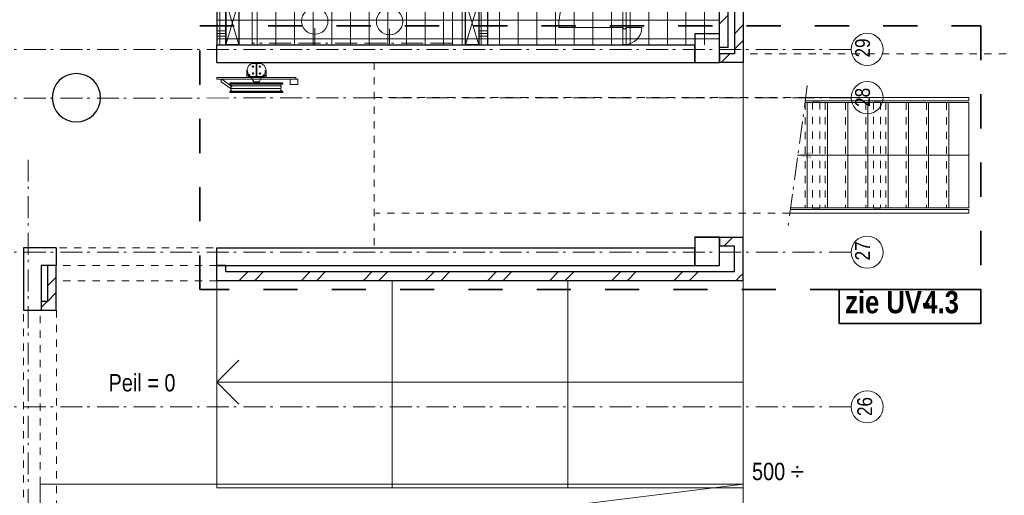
# Model space of a CAD drawing. Header units: millimetres. Extents: x 18442 to 242186, y -49554 to 63508.
# Tile 132 of 175: x 200451 to 211658, y -8475 to -3061. Entities that reach past the tile are written whole.
import ezdxf
from ezdxf.enums import TextEntityAlignment as Align

# ---------------------------------------------------------------- set-up
doc = ezdxf.new("R2010")
doc.units = ezdxf.units.MM
doc.header["$LTSCALE"] = 400
for name, pattern in [('STYLE_01', [0.416641, 0.208282, -0.208359]), ('STYLE_02', [0.694427, 0.486069, -0.208359]), ('STYLE_06', [1.041641, 0.625, -0.208282, 0.069427, -0.138931]), ('STYLE_07', [1.875, 0.625, -0.208282, 0.625, -0.208359, 0.069427, -0.138931]), ('STYLE_22', [1.944444, 0.972222, -0.972222])]:
    doc.linetypes.add(name, pattern=pattern)
for name, color, linetype, lineweight in [('Binnenkozijnen', 140, 'Continuous', 15), ('Fragmentaanduiding', 1, 'STYLE_22', 35), ('Lijn-afbreek', 140, 'STYLE_06', 15), ('mat-baksteen', 5, 'Continuous', 25), ('mat-beton (ihwg)', 5, 'Continuous', 25), ('mat-kalkzandsteen', 5, 'Continuous', 25), ('mat-scheidingswand-vertikaal', 5, 'Continuous', 25), ('None', 7, 'Continuous', 9), ('Sloopwerk', 92, 'Continuous', 25), ('Tegelwerk', 92, 'STYLE_02', 25), ('Tekst', 140, 'Continuous', 15)]:
    doc.layers.add(name, color=color, linetype=linetype, lineweight=lineweight)
doc.styles.add('Arial Narrow', font='ARIALN.TTF', dxfattribs={"height": 211.666667})
doc.styles.add('Arial Narrow (bold)', font='ARIALNB.TTF', dxfattribs={"height": 172.861111})
doc.styles.get("Standard").update_dxf_attribs({"font": 'arial.ttf'})

# ---------------------------------------------------------------- blocks, each defined once
blk = doc.blocks.new('*U487')
at = {"layer": 'None', "color": 8, "linetype": 'Continuous', "lineweight": 5}
for p, q in [((29996, 2245), (30251, 2245)), ((30251, 2245), (30251, 1045)), ((30251, 1045), (29996, 1045))]:
    blk.add_line(p, q, dxfattribs=at)
at = {"layer": 'None', "color": 8, "linetype": 'STYLE_01', "lineweight": 5}
blk.add_line((29996, 2245), (29996, 1045), dxfattribs=at)
blk = doc.blocks.new('*U488')
at = {"layer": 'None', "color": 8, "linetype": 'Continuous', "lineweight": 5}
for p, q in [((30226, 2245), (30481, 2245)), ((30481, 2245), (30481, 1045)), ((30481, 1045), (30226, 1045))]:
    blk.add_line(p, q, dxfattribs=at)
at = {"layer": 'None', "color": 8, "linetype": 'STYLE_01', "lineweight": 5}
blk.add_line((30226, 2245), (30226, 1045), dxfattribs=at)
blk = doc.blocks.new('*U489')
at = {"layer": 'None', "color": 8, "linetype": 'Continuous', "lineweight": 5}
for p, q in [((30456, 2245), (30711, 2245)), ((30711, 2245), (30711, 1045)), ((30711, 1045), (30456, 1045))]:
    blk.add_line(p, q, dxfattribs=at)
at = {"layer": 'None', "color": 8, "linetype": 'STYLE_01', "lineweight": 5}
blk.add_line((30456, 2245), (30456, 1045), dxfattribs=at)
blk = doc.blocks.new('*U490')
at = {"layer": 'None', "color": 8, "linetype": 'Continuous', "lineweight": 5}
for p, q in [((30686, 2245), (30941, 2245)), ((30941, 2245), (30941, 1045)), ((30941, 1045), (30686, 1045))]:
    blk.add_line(p, q, dxfattribs=at)
at = {"layer": 'None', "color": 8, "linetype": 'STYLE_01', "lineweight": 5}
blk.add_line((30686, 2245), (30686, 1045), dxfattribs=at)
blk = doc.blocks.new('*U491')
at = {"layer": 'None', "color": 8, "linetype": 'Continuous', "lineweight": 5}
for p, q in [((30916, 2245), (31171, 2245)), ((31171, 2245), (31171, 1045)), ((31171, 1045), (30916, 1045))]:
    blk.add_line(p, q, dxfattribs=at)
at = {"layer": 'None', "color": 8, "linetype": 'STYLE_01', "lineweight": 5}
blk.add_line((30916, 2245), (30916, 1045), dxfattribs=at)
blk = doc.blocks.new('*U492')
at = {"layer": 'None', "color": 8, "linetype": 'Continuous', "lineweight": 5}
for p, q in [((31146, 2245), (31401, 2245)), ((31401, 2245), (31401, 1045)), ((31401, 1045), (31146, 1045))]:
    blk.add_line(p, q, dxfattribs=at)
at = {"layer": 'None', "color": 8, "linetype": 'STYLE_01', "lineweight": 5}
blk.add_line((31146, 2245), (31146, 1045), dxfattribs=at)
blk = doc.blocks.new('*U493')
at = {"layer": 'None', "color": 8, "linetype": 'Continuous', "lineweight": 5}
for p, q in [((31376, 2245), (31631, 2245)), ((31631, 2245), (31631, 1045)), ((31631, 1045), (31376, 1045))]:
    blk.add_line(p, q, dxfattribs=at)
at = {"layer": 'None', "color": 8, "linetype": 'STYLE_01', "lineweight": 5}
blk.add_line((31376, 2245), (31376, 1045), dxfattribs=at)
blk = doc.blocks.new('*U494')
at = {"layer": 'None', "color": 8, "linetype": 'Continuous', "lineweight": 5}
for p, q in [((31606, 2245), (31861, 2245)), ((31861, 2245), (31861, 1045)), ((31861, 1045), (31606, 1045))]:
    blk.add_line(p, q, dxfattribs=at)
at = {"layer": 'None', "color": 8, "linetype": 'STYLE_01', "lineweight": 5}
blk.add_line((31606, 2245), (31606, 1045), dxfattribs=at)
blk = doc.blocks.new('*U495')
at = {"layer": 'None', "color": 8, "linetype": 'Continuous', "lineweight": 5}
for p, q in [((29991, 2245), (30021, 2245)), ((30021, 2245), (30021, 1045)), ((31861, 1645), (29909, 1645)), ((30021, 1045), (29828, 1045))]:
    blk.add_line(p, q, dxfattribs=at)
at = {"layer": 'None', "color": 8, "linetype": 'STYLE_01', "lineweight": 5}
for p, q in [((30082, 2248), (30082, 1042)), ((30082, 2248), (30162, 2248)), ((30162, 2248), (30162, 1042)), ((30773, 2248), (30773, 1042)), ((30773, 2248), (30853, 2248)), ((30853, 2248), (30853, 1042)), ((30082, 1042), (30162, 1042)), ((30773, 1042), (30853, 1042))]:
    blk.add_line(p, q, dxfattribs=at)
at = {"layer": 'None', "color": 140, "linetype": 'Continuous', "lineweight": 15, "flags": 128}
for points in [[(29991, 2263), (31861, 2263), (31861, 2303), (30001, 2303)], [(29828, 1027), (31861, 1027), (31861, 987), (29818, 987)]]:
    blk.add_lwpolyline(points, dxfattribs=at)
at = {"layer": 'None', "color": 8, "lineweight": 5}
blk.add_solid([(29909, 1645), (30068, 1687), (30068, 1602)], dxfattribs=at)
at = {"layer": 'None', "color": 7}
for name in ['*U487', '*U488', '*U489', '*U490', '*U491', '*U492', '*U493', '*U494']:
    blk.add_blockref(name, (0, 0), dxfattribs=at)
blk = doc.blocks.new('*X904')
at = {"layer": 'None', "lineweight": 9}
for p, q in [((29021, 8232), (29121, 8332)), ((29021, 7808), (29121, 7908)), ((29021, 7384), (29121, 7484)), ((29021, 6959), (29121, 7059)), ((29021, 6535), (29121, 6635)), ((29021, 6111), (29121, 6211)), ((29021, 5687), (29121, 5787)), ((29021, 5262), (29121, 5362)), ((29021, 4838), (29121, 4938)), ((29021, 4414), (29121, 4514)), ((29021, 3989), (29121, 4089)), ((29021, 3565), (29121, 3665)), ((29021, 3141), (29121, 3241))]:
    blk.add_line(p, q, dxfattribs=at)
blk = doc.blocks.new('*X909')
at = {"layer": 'None', "lineweight": 5}
for p, q in [((25670, 4602), (25670, 5604)), ((25882, 2900), (25882, 5604)), ((26094, 2900), (26094, 5604)), ((26307, 2900), (26307, 5604)), ((26519, 2900), (26519, 5604)), ((26731, 2900), (26731, 5604)), ((26943, 2900), (26943, 5604)), ((27155, 2900), (27155, 5604)), ((27367, 2900), (27367, 5605)), ((27580, 2900), (27580, 5605)), ((27792, 2900), (27792, 5605)), ((28004, 4602), (28004, 5605)), ((28216, 4603), (28216, 5605)), ((28428, 4604), (28428, 5605)), ((25551, 5515), (28591, 5515)), ((25551, 5303), (28591, 5303)), ((25551, 5091), (28591, 5091)), ((25551, 4879), (28591, 4879)), ((25551, 4667), (28591, 4667)), ((23336, 2900), (23336, 4537)), ((23549, 2900), (23549, 4537)), ((23761, 2900), (23761, 4537)), ((23973, 2900), (23973, 4537)), ((24185, 2900), (24185, 4537)), ((24397, 2900), (24397, 4537)), ((24609, 2900), (24609, 4537)), ((24822, 2900), (24822, 4537)), ((25034, 2900), (25034, 4537)), ((25246, 2900), (25246, 4537)), ((25458, 2900), (25458, 4537)), ((25670, 2900), (25670, 4537)), ((23311, 4455), (27938, 4455)), ((28004, 2900), (28004, 4300)), ((28216, 2900), (28216, 4300)), ((28428, 2900), (28428, 4300)), ((28640, 2900), (28640, 4300)), ((28852, 2900), (28852, 4300)), ((23311, 4243), (29021, 4243)), ((23311, 4031), (29021, 4031)), ((23311, 3818), (29021, 3818)), ((23311, 3606), (29021, 3606)), ((23311, 3394), (29021, 3394)), ((23311, 3182), (29021, 3182)), ((23311, 2970), (29021, 2970))]:
    blk.add_line(p, q, dxfattribs=at)
blk = doc.blocks.new('*X914')
at = {"layer": 'None', "lineweight": 9}
for p, q in [((23301, 3360), (23401, 3360)), ((23301, 3330), (23401, 3330)), ((23301, 3300), (23401, 3300)), ((23301, 3060), (23401, 3060)), ((23301, 3030), (23401, 3030)), ((23301, 3000), (23401, 3000))]:
    blk.add_line(p, q, dxfattribs=at)
blk = doc.blocks.new('*X927')
at = {"layer": 'None', "lineweight": 9}
blk.add_line((29071, 2908), (29071, 2908), dxfattribs=at)
blk = doc.blocks.new('*X929')
at = {"layer": 'None', "lineweight": 9}
for p, q in [((26281, 3360), (26381, 3360)), ((26281, 3330), (26381, 3330)), ((26281, 3300), (26381, 3300)), ((26281, 3060), (26381, 3060)), ((26281, 3030), (26381, 3030)), ((26281, 3000), (26381, 3000))]:
    blk.add_line(p, q, dxfattribs=at)
blk = doc.blocks.new('taatsdeur 950 toilet')
at = {"layer": 'Binnenkozijnen', "lineweight": 15}
blk.add_lwpolyline([(0, 40), (945, 40), (945, 0), (0, 0)], close=True, dxfattribs=at)
at = {"layer": 'Binnenkozijnen', "color": 92, "lineweight": 25}
blk.add_circle((750, 20), 20, dxfattribs=at)
at = {"layer": 'None', "color": 43, "linetype": 'Continuous', "lineweight": 9}
for p, q in [((750, 40), (750, 215)), ((750, 0), (750, -730))]:
    blk.add_line(p, q, dxfattribs=at)
for radius, start, end in [(195, 0, 90), (750, 180, 270)]:
    blk.add_arc((750, 20), radius, start, end, dxfattribs=at)
blk = doc.blocks.new('wasbak rechthoekig')
at = {"layer": 'None', "color": 43, "linetype": 'Continuous', "lineweight": 9}
blk.add_line((0, -190), (0, 0), dxfattribs=at)
at = {"layer": 'None', "color": 43, "lineweight": 9}
blk.add_circle((0, -272), 150, dxfattribs=at)
blk = doc.blocks.new('service blokje')
at = {"layer": 'None', "color": 8, "lineweight": 5}
for p, q in [((-500, 300), (0, 150)), ((0, 300), (-500, 150))]:
    blk.add_line(p, q, dxfattribs=at)
at = {"layer": 'None', "color": 92, "linetype": 'Continuous', "lineweight": 25}
blk.add_lwpolyline([(-500, 300), (0, 300), (0, 150), (-500, 150)], close=True, dxfattribs=at)
blk = doc.blocks.new('*U930')
at = {"layer": 'Binnenkozijnen', "color": 140, "linetype": 'Continuous', "lineweight": 15}
blk.add_lwpolyline([(23701, 2900), (25981, 2900), (25981, 3400), (23701, 3400)], close=True, dxfattribs=at)
at = {"layer": 'mat-baksteen', "lineweight": 25}
for p, q in [((29071, 3000), (29071, 3000)), ((29071, 2900), (29071, 2900))]:
    blk.add_line(p, q, dxfattribs=at)
at = {"layer": 'mat-beton (ihwg)', "color": 92, "lineweight": 25}
blk.add_lwpolyline([(28741, 2700), (29021, 2700), (29021, 3025), (28741, 3025)], close=True, dxfattribs=at)
at = {"layer": 'mat-scheidingswand-vertikaal', "lineweight": 25}
for p, q in [((23301, 3519), (23301, 2900)), ((23401, 3519), (23401, 2900)), ((26281, 3400), (26281, 2900)), ((26381, 3400), (26381, 2900)), ((23301, 2900), (23401, 2900))]:
    blk.add_line(p, q, dxfattribs=at)
at = {"layer": 'None', "color": 140, "linetype": 'STYLE_07', "lineweight": 15}
blk.add_line((25981, 2920), (23701, 2920), dxfattribs=at)
at = {"layer": 'mat-baksteen'}
blk.add_blockref('*X927', (0, 0), dxfattribs=at)
at = {"layer": 'mat-scheidingswand-vertikaal'}
for name in ['*X914', '*X929']:
    blk.add_blockref(name, (0, 0), dxfattribs=at)
at = {"layer": 'None', "color": 7}
for name, p, rotation in [('taatsdeur 950 toilet', (27921, 3850), 270), ('service blokje', (23701, 3400), 90), ('service blokje', (25981, 2900), 270)]:
    blk.add_blockref(name, p, dxfattribs=dict(at, rotation=rotation))
at = {"layer": 'None', "color": 7, "xscale": -1, "rotation": 180}
for p in [(24415, 2900), (25266, 2894)]:
    blk.add_blockref('wasbak rechthoekig', p, dxfattribs=at)
at = {"layer": 'Tegelwerk', "color": 140}
blk.add_blockref('*X909', (0, 0), dxfattribs=at)
blk = doc.blocks.new('*U935')
at = {"layer": 'mat-kalkzandsteen', "lineweight": 25}
for p, q in [((29021, 2870), (29021, 8410)), ((29121, 2870), (29121, 8510)), ((29121, 2870), (29021, 2870))]:
    blk.add_line(p, q, dxfattribs=at)
at = {"layer": 'mat-kalkzandsteen'}
blk.add_blockref('*X904', (0, 0), dxfattribs=at)
at = {"layer": 'None', "color": 7}
blk.add_blockref('*U930', (0, 0), dxfattribs=at)
blk = doc.blocks.new('Kolom O 550')
at = {"layer": 'mat-beton (ihwg)', "lineweight": 25}
blk.add_circle((0, 0), 275, dxfattribs=at)
blk = doc.blocks.new('*X1198')
at = {"layer": 'None', "lineweight": 9}
for p, q in [((21371, 158), (21471, 258)), ((21371, -19), (21471, 81)), ((21301, -89), (21370, -20))]:
    blk.add_line(p, q, dxfattribs=at)
blk = doc.blocks.new('*X1213')
at = {"layer": 'None', "lineweight": 9}
for p, q in [((29191, 3028), (29291, 3128)), ((29191, 2852), (29291, 2952))]:
    blk.add_line(p, q, dxfattribs=at)
blk = doc.blocks.new('*X1223')
at = {"layer": 'None', "lineweight": 9}
blk.add_line((29071, 610), (29171, 710), dxfattribs=at)
blk = doc.blocks.new('*X1224')
at = {"layer": 'None', "lineweight": 9}
blk.add_line((29251, 260), (29291, 300), dxfattribs=at)
blk = doc.blocks.new('*X1225')
at = {"layer": 'None', "lineweight": 9}
for p, q in [((23555, 220), (23655, 320)), ((23731, 220), (23831, 320)), ((24262, 220), (24362, 320)), ((24438, 220), (24538, 320)), ((24969, 220), (25069, 320)), ((25145, 220), (25245, 320)), ((25676, 220), (25776, 320)), ((25852, 220), (25952, 320)), ((26383, 220), (26483, 320)), ((26559, 220), (26659, 320)), ((27090, 220), (27190, 320)), ((27266, 220), (27366, 320)), ((27797, 220), (27897, 320)), ((27974, 220), (28074, 320)), ((28504, 220), (28604, 320)), ((28681, 220), (28781, 320)), ((29211, 220), (29251, 260))]:
    blk.add_line(p, q, dxfattribs=at)
blk = doc.blocks.new('*X1271')
at = {"layer": 'None', "lineweight": 9}
blk.add_line((29039, 2700), (29139, 2800), dxfattribs=at)
blk = doc.blocks.new('Fragment')
at = {"layer": 'Fragmentaanduiding', "linetype": 'Continuous', "lineweight": 35}
blk.add_lwpolyline([(-774, 197), (838, 197), (838, -190), (-774, -190)], close=True, dxfattribs=at)
at = {"layer": 'Fragmentaanduiding', "insert": (-707, 182), "char_height": 254, "attachment_point": 1, "style": 'Arial Narrow (bold)'}
blk.add_mtext('zie UV-', dxfattribs=at)
at = {"layer": 'Fragmentaanduiding', "style": 'Arial Narrow (bold)'}
blk.add_attdef('Fragment', text='', height=254, dxfattribs=at).set_placement((183, 182), align=Align.TOP_LEFT)
at = {"layer": 'None', "color": 0, "flags": 1}
blk.add_attdef('Detail', (-774, -647), '', height=254, dxfattribs=at)
blk = doc.blocks.new('*U42')
at = {"layer": 'None', "color": 140, "linetype": 'Continuous', "lineweight": 15, "flags": 128}
blk.add_lwpolyline([(-21, 110), (59, 110), (59, 107, -0.391021), (53, 100), (-1, 96, 0.391021), (-12, 83), (-12, -83, 0.391021), (-1, -96), (53, -100, -0.391021), (59, -107), (59, -110), (-21, -110)], format="xyb", close=True, dxfattribs=at)
blk = doc.blocks.new('*U43')
at = {"layer": 'None', "color": 253, "linetype": 'Continuous', "lineweight": 5}
for p, q in [((96.625, -278), (96.625, 266)), ((125.704, -278), (125.704, 266)), ((50.42, -31.849), (50.42, 29))]:
    blk.add_line(p, q, dxfattribs=at)
at = {"layer": 'None', "color": 140, "linetype": 'Continuous', "lineweight": 15}
for p, q in [((50.42, 29), (1.453, 57.31)), ((0, -61), (50.42, -31.849))]:
    blk.add_line(p, q, dxfattribs=at)
at = {"layer": 'None', "color": 92, "linetype": 'Continuous', "lineweight": 25}
for points in [[(60.916, 296), (76.476, 296), (76.476, -300), (60.916, -300)], [(154.785, 296), (171.344, 296), (171.344, -302), (154.785, -302)]]:
    blk.add_lwpolyline(points, close=True, dxfattribs=at)
at = {"layer": 'None', "color": 253, "linetype": 'Continuous', "lineweight": 5}
blk.add_lwpolyline([(50.929, 18), (60.916, 18), (60.916, -18), (50.929, -18)], close=True, dxfattribs=at)
for points, knots in [([(96.866, 264), (96.866, 268.997), (93.792, 272.9335), (90.718, 276.87), (85.875, 278.0735), (81.032, 279.277), (76.476, 277.238)], [0, 0, 0, 0.3335495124, 0.3335495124, 0.6668288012, 0.6668288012, 1, 1, 1]), ([(125.825, 264), (125.825, 267.886), (123.8855, 271.2505), (121.946, 274.615), (118.586, 276.5575), (115.226, 278.5), (107.466, 278.5), (104.106, 276.5575), (100.746, 274.615), (98.806, 271.2505), (96.866, 267.886), (96.866, 264)], [0, 0, 0, 0.1667696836, 0.1667696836, 0.3334232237, 0.3334232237, 0.4999946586, 0.6665660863, 0.6665660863, 0.833226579, 0.833226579, 1, 1, 1]), ([(154.785, 264), (154.785, 267.886), (152.845, 271.2505), (150.905, 274.615), (147.5455, 276.5575), (144.186, 278.5), (140.306, 278.5), (136.426, 278.5), (133.066, 276.5575), (129.706, 274.615), (127.7655, 271.2505), (125.825, 267.886), (125.825, 264)], [0, 0, 0, 0.1667729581, 0.1667729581, 0.3334246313, 0.3334246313, 0.4999853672, 0.4999853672, 0.666556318, 0.666556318, 0.8332233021, 0.8332233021, 1, 1, 1]), ([(76.477, -291.432), (81.039, -293.343), (85.8175, -292.072), (90.596, -290.801), (93.6105, -286.876), (96.625, -282.951), (96.625, -278)], [0, 0, 0, 0.333165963, 0.333165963, 0.6664584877, 0.6664584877, 1, 1, 1]), ([(96.625, -278), (96.625, -281.901), (98.573, -285.2795), (100.521, -288.658), (103.895, -290.609), (107.269, -292.56), (111.165, -292.56), (115.061, -292.56), (118.435, -290.609), (121.809, -288.658), (123.7565, -285.2795), (125.704, -281.901), (125.704, -278)], [0, 0, 0, 0.1667545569, 0.1667545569, 0.3334268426, 0.3334268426, 0.5000053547, 0.5000053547, 0.6665838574, 0.6665838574, 0.8332491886, 0.8332491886, 1, 1, 1]), ([(125.704, -278), (125.704, -281.901), (127.6525, -285.2795), (129.601, -288.658), (132.975, -290.609), (136.349, -292.56), (140.245, -292.56), (144.141, -292.56), (147.5145, -290.609), (150.888, -288.658), (152.836, -285.2795), (154.784, -281.901), (154.784, -278)], [0, 0, 0, 0.1667578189, 0.1667578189, 0.3334365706, 0.3334365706, 0.5000146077, 0.5000146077, 0.6665824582, 0.6665824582, 0.8332459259, 0.8332459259, 1, 1, 1])]:
    blk.add_open_spline(points, degree=2, knots=knots, dxfattribs=at)
blk = doc.blocks.new('BSH')
at = {"layer": 'None', "color": 140, "linetype": 'Continuous', "lineweight": 15}
for p, q in [((-159.8585, -36.7557), (-159.8585, 32.756)), ((-80, -6.8893), (-80, 2.8892)), ((0, -61), (0, 111.155))]:
    blk.add_line(p, q, dxfattribs=at)
at = {"layer": 'None', "color": 253, "linetype": 'Continuous', "lineweight": 5}
for p, q in [((27.7468, -383.0008), (105.0969, -276.5164)), ((130.6676, -289.4337), (48.7568, -402.0618)), ((135.277, -233.0824), (136.142, -233.8294))]:
    blk.add_line(p, q, dxfattribs=at)
at = {"layer": 'None', "color": 140, "linetype": 'Continuous', "lineweight": 15}
for points in [[(20, 469.75), (82, 469.75), (82, 382.75), (20, 382.75)], [(0, 448), (20, 448), (20, -452), (0, -452)], [(-160, 2.8892), (-9, 2.8892), (-9, -6.8893), (-160, -6.8893)]]:
    blk.add_lwpolyline(points, close=True, dxfattribs=at)
at = {"layer": 'None', "color": 8, "linetype": 'Continuous', "lineweight": 5}
for centre in [(-124, 37.275), (-44.5, 38.775), (-124, -41.275), (-45, -41.275)]:
    blk.add_circle(centre, 8.5, dxfattribs=at)
at = {"layer": 'None', "color": 140, "linetype": 'Continuous', "lineweight": 15}
for centre, start, end in [((-80, 28), 90, 180), ((-80, -32), 180, 270)]:
    blk.add_arc(centre, 80, start, end, dxfattribs=at)
at = {"layer": 'None', "color": 9, "linetype": 'Continuous', "lineweight": 5}
blk.add_arc((38.2528, -392.5302), 14.18399, 137.790600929, 325.770923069, dxfattribs=at)
at = {"layer": 'None', "color": 92, "linetype": 'Continuous', "lineweight": 25}
for points, knots in [([(-11.70075, 86.5025), (-12.2626, 89.0317), (-14.0137, 90.9408), (-15.7648, 92.8499), (-18.23575, 93.6275), (-20.7067, 94.4051), (-23.236, 93.84325), (-25.7653, 93.2814), (-27.67445, 91.53015), (-29.5836, 89.7789), (-30.36125, 87.3079), (-31.1389, 84.8369), (-30.57705, 82.3077), (-30.0152, 79.7785), (-28.26385, 77.8694), (-26.5125, 75.9603), (-24.0415, 75.1827), (-21.5705, 74.4051), (-19.0412, 74.96695), (-16.5119, 75.5288), (-14.60305, 77.28005), (-12.6942, 79.0313), (-11.91655, 81.5023), (-11.1389, 83.9733), (-11.70075, 86.5025)], [0, 0, 0, 0.0833344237, 0.0833344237, 0.1666618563, 0.1666618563, 0.2499968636, 0.2499968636, 0.3333348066, 0.3333348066, 0.4166657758, 0.4166657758, 0.5000000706, 0.5000000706, 0.583336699, 0.583336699, 0.666668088, 0.666668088, 0.7500039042, 0.7500039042, 0.8333377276, 0.8333377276, 0.9166657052, 0.9166657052, 1, 1, 1]), ([(-11.75695, -89.71225), (-12.375, -92.4944), (-14.3012, -94.5944), (-16.2274, -96.6944), (-18.94545, -97.54975), (-21.6635, -98.4051), (-24.4457, -97.78705), (-27.2279, -97.169), (-29.328, -95.24265), (-31.4281, -93.3163), (-32.2835, -90.5982), (-33.1389, -87.8801), (-32.52085, -85.09795), (-31.9028, -82.3158), (-29.97635, -80.2158), (-28.0499, -78.1158), (-25.3318, -77.26045), (-22.6137, -76.4051), (-19.83145, -77.02315), (-17.0492, -77.6412), (-14.94945, -79.56755), (-12.8497, -81.4939), (-11.9943, -84.212), (-11.1389, -86.9301), (-11.75695, -89.71225)], [0, 0, 0, 0.083334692, 0.083334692, 0.1666618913, 0.1666618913, 0.2499964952, 0.2499964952, 0.3333343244, 0.3333343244, 0.4166651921, 0.4166651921, 0.4999998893, 0.4999998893, 0.5833365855, 0.5833365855, 0.6666673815, 0.6666673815, 0.7500034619, 0.7500034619, 0.8333376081, 0.8333376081, 0.9166653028, 0.9166653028, 1, 1, 1])]:
    blk.add_open_spline(points, degree=2, knots=knots, dxfattribs=at)
at = {"layer": 'None', "color": 7}
blk.add_blockref('*U43', (0, 0), dxfattribs=at)
at = {"layer": 'None', "color": 140, "rotation": 180}
blk.add_blockref('*U42', (-21.4, -2), dxfattribs=at)

msp = doc.modelspace()

# ---------------------------------------------------------------- linework, layer by layer
at = {"layer": 'Fragmentaanduiding', "lineweight": 35}
msp.add_lwpolyline([(202501.7849, -3132.349), (211391.7849, -3132.349), (211391.7849, -6133.85466), (202501.7849, -6133.85466)], close=True, dxfattribs=at)
at = {"layer": 'Lijn-afbreek', "lineweight": 15}
msp.add_line((209415.98885, -3808.38115), (209198.34468, -5413.38115), dxfattribs=at)
at = {"layer": 'mat-baksteen', "lineweight": 25}
for p, q in [((208685.7849, 2431.61885), (208685.7849, -3548.38115)), ((208585.7849, 2331.61885), (208585.7849, -3448.38115)), ((208415.7849, -3448.38115), (208415.7849, -3548.38115)), ((208585.7849, -3448.38115), (208415.7849, -3448.38115)), ((208685.7849, -3548.38115), (208415.7849, -3548.38115)), ((208415.7849, -5538.34052), (208415.7849, -5638.34052)), ((208685.7849, -5538.34052), (208415.7849, -5538.34052)), ((208685.7849, -6028.38115), (208685.7849, -5538.34052)), ((208585.7849, -5638.34052), (208415.7849, -5638.34052)), ((208585.7849, -5928.38115), (208585.7849, -5638.34052)), ((202795.7849, -5858.34052), (202695.7849, -5858.34052)), ((202695.7849, -6028.38115), (202695.7849, -5858.34052)), ((202795.7849, -5928.38115), (202795.7849, -5858.34052)), ((202795.7849, -5928.38115), (208585.7849, -5928.38115)), ((202695.7849, -6028.38115), (208685.7849, -6028.38115))]:
    msp.add_line(p, q, dxfattribs=at)
msp.add_lwpolyline([(200765.7849, -6268.38115), (200695.7849, -6268.38115), (200695.7849, -6368.38115), (200865.7849, -6368.38115), (200865.7849, -5858.38115), (200765.7849, -5858.38115)], close=True, dxfattribs=at)
at = {"layer": 'mat-beton (ihwg)', "lineweight": 25}
for p, q in [((202695.7849, -3348.38115), (208135.7849, -3348.38115)), ((202695.7849, -3548.38115), (202695.7849, -3348.38115)), ((208135.7849, -3548.38115), (208135.7849, -3348.38115)), ((202695.7849, -3548.38115), (208135.7849, -3548.38115)), ((200865.7849, -5658.38115), (200495.7849, -5658.38115)), ((200495.7849, -5658.38115), (200495.7849, -6368.38115)), ((200865.7849, -5658.38115), (200865.7849, -5858.38115)), ((202695.7849, -5658.34052), (208135.7849, -5658.34052)), ((202695.7849, -5858.34052), (202695.7849, -5658.34052)), ((208135.7849, -5858.34052), (208135.7849, -5658.34052)), ((200865.7849, -5858.38115), (200695.7849, -5858.38115)), ((200695.7849, -5858.38115), (200695.7849, -6368.38115)), ((202695.7849, -5858.34052), (208135.7849, -5858.34052)), ((200495.7849, -6368.38115), (200695.7849, -6368.38115))]:
    msp.add_line(p, q, dxfattribs=at)
at = {"layer": 'mat-beton (ihwg)', "color": 92, "lineweight": 25}
msp.add_lwpolyline([(208135.7849, -3548.38115), (208415.7849, -3548.38115), (208415.7849, -3223.38115), (208135.7849, -3223.38115)], close=True, dxfattribs=at)
at = {"layer": 'mat-beton (ihwg)', "lineweight": 25}
msp.add_lwpolyline([(208135.7849, -5858.34052), (208415.7849, -5858.34052), (208415.7849, -5538.34052), (208135.7849, -5538.34052)], close=True, dxfattribs=at)
at = {"layer": 'None', "color": 7, "linetype": 'STYLE_06', "lineweight": 9}
for p, q in [((209914.305, -3398.38115), (199731.7849, -3398.38115)), ((209914.305, -3948.38115), (199731.7849, -3953.56004)), ((200545.7849, -13237.4213), (200545.7849, -4638.38115)), ((209914.305, -5708.38115), (199731.7849, -5708.38115)), ((209914.305, -7468.38115), (199731.7849, -7468.38115))]:
    msp.add_line(p, q, dxfattribs=at)
at = {"layer": 'None', "color": 43, "linetype": 'STYLE_01', "lineweight": 9}
for p, q in [((230845.7849, -3448.38115), (208690.74426, -3448.38115)), ((209400.16615, -3945.56004), (204499.6529, -3945.56004)), ((209216.89815, -5261.56004), (204499.6529, -5261.56004)), ((202695.7849, -6033.38115), (200865.7849, -6033.38115)), ((200495.7849, -10328.38115), (200495.7849, -6368.38115)), ((200870.7849, -6368.38115), (200870.7849, -10328.38115))]:
    msp.add_line(p, q, dxfattribs=at)
at = {"layer": 'None', "color": 43, "linetype": 'Continuous', "lineweight": 9}
for p, q in [((208685.7849, -3548.38115), (208685.7849, -5538.34052)), ((202695.7849, -7188.38115), (202945.7849, -6938.38115)), ((208685.7849, -7188.38115), (202695.7849, -7188.38115)), ((202695.7849, -7188.38115), (202945.7849, -7438.38115))]:
    msp.add_line(p, q, dxfattribs=at)
at = {"layer": 'None', "color": 8, "linetype": 'STYLE_01', "lineweight": 5}
for p, q in [((202695.7849, -5858.34052), (200865.7849, -5858.38115)), ((200685.7849, -8348.38115), (200685.7849, -6368.38115))]:
    msp.add_line(p, q, dxfattribs=at)
at = {"layer": 'None', "color": 43, "linetype": 'STYLE_01', "lineweight": 9}
msp.add_lwpolyline([(204485.65333, -3548.38115), (204485.65333, -5658.38115), (200720.7849, -5658.38115)], dxfattribs=at)
at = {"layer": 'None', "color": 140, "linetype": 'Continuous', "lineweight": 15}
for points in [[(202695.7849, -6028.38115), (204692.45156, -6028.38115), (204692.45156, -8388.38115), (202695.7849, -8388.38115)], [(200685.7849, -8348.38115), (208685.7849, -8348.38115), (208685.7849, -10328.38115), (200685.7849, -10328.38115)]]:
    msp.add_lwpolyline(points, close=True, dxfattribs=at)
at = {"layer": 'None', "color": 43, "linetype": 'Continuous', "lineweight": 9}
for points in [[(204692.45156, -6028.38115), (206689.11823, -6028.38115), (206689.11823, -8388.38115), (204692.45156, -8388.38115)], [(206689.11823, -6028.38115), (208685.7849, -6028.38115), (208685.7849, -8388.38115), (206689.11823, -8388.38115)]]:
    msp.add_lwpolyline(points, close=True, dxfattribs=at)
at = {"layer": 'None', "color": 43, "linetype": 'Continuous', "lineweight": 9, "flags": 128}
msp.add_lwpolyline([(208685.7849, -8348.38115), (200685.7849, -9338.38115), (208685.7849, -10328.38115)], dxfattribs=at)
at = {"layer": 'None', "color": 43, "linetype": 'Continuous', "lineweight": 9}
for centre in [(210096.91142, -3398.38115), (210096.91142, -3948.38115), (210096.91142, -5708.38115), (210096.91142, -7468.38115)]:
    msp.add_circle(centre, 182.60642, dxfattribs=at)
at = {"layer": 'Sloopwerk', "color": 8, "linetype": 'Continuous', "lineweight": 5}
msp.add_lwpolyline([(208135.7849, -5858.34052), (208415.7849, -5858.34052), (208415.7849, -5533.38115), (208135.7849, -5533.38115)], close=True, dxfattribs=at)

# ---------------------------------------------------------------- block references
at = {"layer": 'Fragmentaanduiding', "color": 7}
msp.add_blockref('Fragment', (210553.44535, -6330.8265), dxfattribs=at).add_auto_attribs({'Fragment': '4.3'})
at = {"layer": 'mat-baksteen'}
for name in ['*X1213', '*X1271', '*X1223', '*X1225', '*X1198', '*X1224']:
    msp.add_blockref(name, (179394.72553, -6248.38115), dxfattribs=at)
at = {"layer": 'mat-beton (ihwg)', "color": 7, "xscale": -1, "rotation": 270}
msp.add_blockref('Kolom O 550', (201095.7849, -3948.38115), dxfattribs=at)
at = {"layer": 'None', "color": 7}
for name in ['*U935', '*U495']:
    msp.add_blockref(name, (179394.72553, -6248.38115), dxfattribs=at)
at = {"layer": 'None', "color": 7, "rotation": 270}
msp.add_blockref('BSH', (203147.7849, -3718.23965), dxfattribs=at)

# ---------------------------------------------------------------- texts
at = {"layer": 'None', "color": 8, "char_height": 169.333333, "attachment_point": 1, "rotation": 90, "style": 'Arial Narrow'}
for s, insert in [('29', (209959.90233, -3490.61008)), ('28', (209959.90233, -4052.38346)), ('27', (209959.90233, -5800.61008)), ('26', (209984.15383, -7572.38346))]:
    msp.add_mtext(s, dxfattribs=dict(at, insert=insert))
at = {"layer": 'Tekst', "color": 7, "attachment_point": 1, "style": 'Arial Narrow'}
for s, insert, char_height in [('Peil = 0', (201462.68875, -7094.72268), 197.555556), ('500 {\\C7;÷}', (208786.30448, -8104.72268), 197.5555556)]:
    msp.add_mtext(s, dxfattribs=dict(at, insert=insert, char_height=char_height))

doc.saveas('drawing.dxf')
